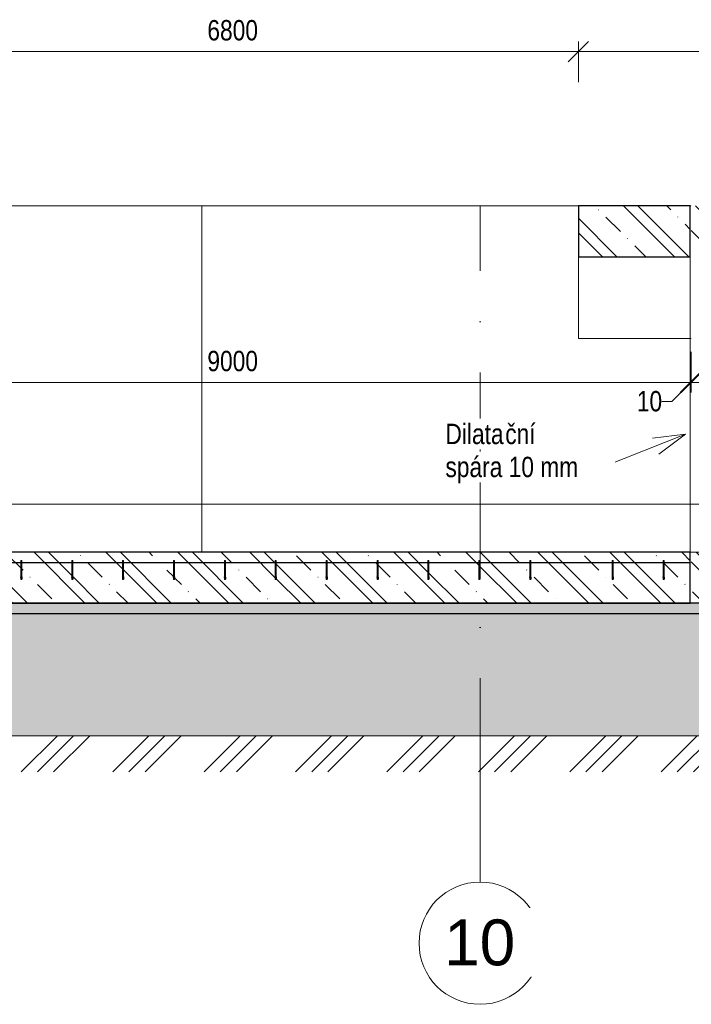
# Model space of a CAD drawing. Header units: millimetres. Extents: x 7561 to 278966, y -17625 to 5584.
# Tile 17 of 34: x 165292 to 171891, y -7837 to 1828. Entities that reach past the tile are written whole.
import ezdxf

# ---------------------------------------------------------------- set-up
doc = ezdxf.new("R2010")
doc.units = ezdxf.units.MM
for name, pattern in [('A_CARA_07', [7, 5, -2]), ('A_CARA_15', [7.6, 5, -1.3, 0, -1.3]), ('Čerchovaná 10mm', [1800, 1000, -400, 0, -400]), ('Čerchovaná 20mm', [3000, 2000, -500, 0, -500])]:
    doc.linetypes.add(name, pattern=pattern)
for name, color, linetype, lineweight in [('CA_KOTY', 3, 'Continuous', 9), ('CA_KOTY-100', 3, 'Continuous', 9), ('CA_OSY', 5, 'A_CARA_15', 9), ('CA_PODLAHA', 1, 'Continuous', 25), ('CA_PODLAHA25', 7, 'Continuous', 13), ('CA_PODLAHA_NEVHRA', 3, 'A_CARA_07', 9), ('CA_POHHRA18', 9, 'Continuous', 9), ('CA_POHHRA25', 7, 'Continuous', 13), ('CA_REZY', 1, 'Continuous', 25), ('CA_SRAFY', 9, 'Continuous', 25), ('CA_TEXT25', 7, 'Continuous', 9), ('CA_TEXT35', 62, 'Continuous', 9), ('CA_VYZTUZ5', 1, 'Continuous', 13), ('Terénní útvar', 7, 'Continuous', 13), ('Vzor v řezu', 7, 'Continuous', 13)]:
    doc.layers.add(name, color=color, linetype=linetype, lineweight=lineweight)
doc.styles.add('Arial', font='arial.ttf', dxfattribs={"width": 0.8, "height": 200})
doc.styles.add('Arial_1', font='arial.ttf', dxfattribs={"height": 450})
doc.dimstyles.new('HP_Přímá_-_2_mm_Ariel_1-100', dxfattribs={"dimscale": 304.8, "dimtxt": 204.05188, "dimasz": 0.656168, "dimexe": 0.328084, "dimexo": 0.0625, "dimgap": 0.164042, "dimtad": 1, "dimdec": 0, "dimzin": 0, "dimdsep": 46, "dimtxsty": 'Arial', "dimblk1": 'OBLIQUE', "dimblk2": 'OBLIQUE', "dimsah": 1, "dimcen": 0.09, "dimazin": 0, "dimtfac": 1, "dimtdec": 4, "dimtix": 1, "dimtmove": 0, "dimatfit": 3, "dimfxl": 0.984252, "dimfxlon": 1, "dimtvp": 1, "dimtolj": 1, "dimtzin": 0, "dimarcsym": 2})
doc.dimstyles.new('HP_Přímá_-_2_mm_Ariel_1-100_1', dxfattribs={"dimscale": 304.8, "dimtxt": 204.05188, "dimasz": 0.656168, "dimexe": 0.328084, "dimexo": 0.0625, "dimgap": 0.164042, "dimtad": 1, "dimdec": 0, "dimzin": 0, "dimdsep": 46, "dimtxsty": 'Arial', "dimblk1": 'OBLIQUE', "dimblk2": 'OBLIQUE', "dimsah": 1, "dimcen": 0.09, "dimazin": 0, "dimtfac": 1, "dimtdec": 4, "dimtix": 1, "dimtmove": 1, "dimatfit": 3, "dimfxl": 0.984252, "dimfxlon": 1, "dimtvp": 1, "dimtolj": 1, "dimtzin": 0, "dimarcsym": 2})
pattern_1 = [(45, (174304.7, 3283.86), (-179.605, 179.605), []), (45, (174484.3, 3283.86), (-89.8026, 269.4077), [127, -63.5, 3.353, -60.147])]
pattern_2 = [(135, (174304.7, 3283.86), (-353.553, -353.553), []), (135, (174446.1, 3283.86), (-353.553, -353.553), []), (135, (174728.95, 3283.86), (-494.975, -212.132), [200, -100, 3.353, -96.647])]

# ---------------------------------------------------------------- blocks, each defined once
blk = doc.blocks.new('Osnova - Bublina osnovy 12mm-4850-Řez A8')
at = {"layer": 'CA_TEXT35'}
blk.add_circle((113770, -7236.5), 600, dxfattribs=at)
blk = doc.blocks.new('DIMBLOCK112-Řez A8')
at = {"layer": 'CA_KOTY-100'}
for p, q in [((150685.7, -2926.2), (150785.7, -2826.2)), ((150685.7, -2926.2), (150685.7, -2826.2)), ((194310.7, -2926.2), (194410.7, -2826.2)), ((194310.7, -2926.2), (194310.7, -2826.2)), ((150685.7, -2926.2), (150585.7, -3026.2)), ((194310.7, -2926.2), (150685.7, -2926.2)), ((150685.7, -2926.2), (150685.7, -3226.2)), ((194310.7, -2926.2), (194210.7, -3026.2)), ((194310.7, -2926.2), (194310.7, -3226.2))]:
    blk.add_line(p, q, dxfattribs=at)
at = {"layer": 'CA_KOTY-100', "color": 0, "insert": (172192.1, -2616.5), "char_height": 200, "width": 734.587, "attachment_point": 1, "line_spacing_factor": 0.941778, "style": 'Arial'}
blk.add_mtext('43625', dxfattribs=at)
blk = doc.blocks.new('_Oblique')
at = {"color": 0, "linetype": 'ByBlock', "lineweight": -2}
blk.add_line((-0.5, -0.5), (0.5, 0.5), dxfattribs=at)
blk = doc.blocks.new('DIMBLOCK122-Řez A8')
at = {"layer": 'CA_KOTY-100'}
for p, q in [((170780.7, 1514.8), (170880.7, 1614.8)), ((170780.7, 1514.8), (170780.7, 1614.8)), ((175105.7, 1514.8), (175205.7, 1614.8)), ((175105.7, 1514.8), (175105.7, 1614.8)), ((170780.7, 1514.8), (170680.7, 1414.8)), ((175105.7, 1514.8), (170780.7, 1514.8)), ((170780.7, 1514.8), (170780.7, 1214.8)), ((175105.7, 1514.8), (175005.7, 1414.8)), ((175105.7, 1514.8), (175105.7, 1214.8))]:
    blk.add_line(p, q, dxfattribs=at)
at = {"layer": 'CA_KOTY-100', "color": 0, "insert": (172698.3, 1824.5), "char_height": 200, "width": 587.669, "attachment_point": 1, "line_spacing_factor": 0.941778, "style": 'Arial'}
blk.add_mtext('4325', dxfattribs=at)
blk = doc.blocks.new('DIMBLOCK123-Řez A8')
at = {"layer": 'CA_KOTY-100'}
for p, q in [((163980.7, 1514.8), (164080.7, 1614.8)), ((163980.7, 1514.8), (163980.7, 1614.8)), ((170780.7, 1514.8), (170880.7, 1614.8)), ((170780.7, 1514.8), (170780.7, 1614.8)), ((163980.7, 1514.8), (163880.7, 1414.8)), ((170780.7, 1514.8), (163980.7, 1514.8)), ((163980.7, 1514.8), (163980.7, 1214.8)), ((170780.7, 1514.8), (170680.7, 1414.8)), ((170780.7, 1514.8), (170780.7, 1214.8))]:
    blk.add_line(p, q, dxfattribs=at)
at = {"layer": 'CA_KOTY-100', "color": 0, "insert": (167135.8, 1824.5), "char_height": 200, "width": 587.669, "attachment_point": 1, "line_spacing_factor": 0.941778, "style": 'Arial'}
blk.add_mtext('6800', dxfattribs=at)
blk = doc.blocks.new('DIMBLOCK127-Řez A8')
at = {"layer": 'CA_KOTY-100'}
for p, q in [((162880.7, -1731.9), (162880.7, -1431.9)), ((171880.7, -1731.9), (171880.7, -1431.9)), ((162880.7, -1731.9), (162980.7, -1631.9)), ((171880.7, -1731.9), (171980.7, -1631.9)), ((162880.7, -1731.9), (162780.7, -1831.9)), ((162880.7, -1731.9), (171880.7, -1731.9)), ((162880.7, -1731.9), (162880.7, -1831.9)), ((171880.7, -1731.9), (171780.7, -1831.9)), ((171880.7, -1731.9), (171880.7, -1831.9))]:
    blk.add_line(p, q, dxfattribs=at)
at = {"layer": 'CA_KOTY-100', "color": 0, "insert": (167135.8, -1422.2), "char_height": 200, "width": 587.669, "attachment_point": 1, "line_spacing_factor": 0.941778, "style": 'Arial'}
blk.add_mtext('9000', dxfattribs=at)
blk = doc.blocks.new('DIMBLOCK128-Řez A8')
at = {"layer": 'CA_KOTY-100'}
for p, q in [((171880.7, -1731.9), (171880.7, -1431.9)), ((171890.7, -1731.9), (171890.7, -1431.9)), ((171880.7, -1731.9), (171980.7, -1631.9)), ((171890.7, -1731.9), (171990.7, -1631.9)), ((171700, -1919.3), (171885.7, -1731.9)), ((171880.7, -1731.9), (171780.7, -1831.9)), ((171890.7, -1731.9), (171790.7, -1831.9)), ((171880.7, -1731.9), (171890.7, -1731.9)), ((171880.7, -1731.9), (171880.7, -1831.9)), ((171890.7, -1731.9), (171890.7, -1831.9)), ((171600, -1919.3), (171700, -1919.3))]:
    blk.add_line(p, q, dxfattribs=at)
at = {"layer": 'CA_KOTY-100', "color": 0, "insert": (171355.2, -1816.6), "char_height": 200, "width": 293.835, "attachment_point": 1, "line_spacing_factor": 0.941778, "style": 'Arial'}
blk.add_mtext('10', dxfattribs=at)
blk = doc.blocks.new('DIMBLOCK129-Řez A8')
at = {"layer": 'CA_KOTY-100'}
for p, q in [((171890.7, -1731.9), (171890.7, -1431.9)), ((183005.7, -1731.9), (183005.7, -1431.9)), ((171890.7, -1731.9), (171990.7, -1631.9)), ((183005.7, -1731.9), (183105.7, -1631.9)), ((171890.7, -1731.9), (171790.7, -1831.9)), ((171890.7, -1731.9), (183005.7, -1731.9)), ((171890.7, -1731.9), (171890.7, -1831.9)), ((183005.7, -1731.9), (182905.7, -1831.9)), ((183005.7, -1731.9), (183005.7, -1831.9))]:
    blk.add_line(p, q, dxfattribs=at)
at = {"layer": 'CA_KOTY-100', "color": 0, "insert": (177142.1, -1422.2), "char_height": 200, "width": 734.587, "attachment_point": 1, "line_spacing_factor": 0.941778, "style": 'Arial'}
blk.add_mtext('11115', dxfattribs=at)

msp = doc.modelspace()

# ---------------------------------------------------------------- hatches: boundary and pattern name
at = {"layer": 'CA_POHHRA25', "lineweight": 9}
h = msp.add_hatch(dxfattribs=at)
h.set_pattern_fill('FP_58', color=256, style=0, pattern_type=2)
h.set_pattern_definition(pattern_2)
h.paths.add_polyline_path([(167803.2, -3900), (171880.7, -3900), (171880.7, -3400), (162880.7, -3400), (162880.7, -3900), (167616.4, -3900)])
h.paths.add_polyline_path([(164303.2, -3485), (164308.2, -3480), (164313, -3483.7), (164308.2, -3484.3)])
h.paths.add_polyline_path([(164303.2, -3666.3), (164303.2, -3485), (164313.2, -3485), (164313.2, -3666.3)])
h.paths.add_polyline_path([(163708.2, -3485), (163713.2, -3480), (163718, -3483.7), (163713.2, -3484.3)])
h.paths.add_polyline_path([(163718.2, -3666.3), (163708.2, -3666.3), (163708.2, -3485), (163718.2, -3485), (163718.2, -3664.4)])
h.paths.add_polyline_path([(164803.2, -3485), (164808.2, -3480), (164813, -3483.7), (164808.2, -3484.3)])
h.paths.add_polyline_path([(164813.2, -3666.3), (164803.2, -3666.3), (164803.2, -3485), (164813.2, -3485), (164813.2, -3664.4)])
h.paths.add_polyline_path([(165303.2, -3485), (165308.2, -3480), (165313, -3483.7), (165308.2, -3484.3)])
h.paths.add_polyline_path([(165303.2, -3666.3), (165303.2, -3485), (165313.2, -3485), (165313.2, -3666.3)])
h.paths.add_polyline_path([(170303.2, -3485), (170308.2, -3480), (170313, -3483.7), (170308.2, -3484.3)])
h.paths.add_polyline_path([(170303.2, -3666.3), (170303.2, -3485), (170313.2, -3485), (170313.2, -3666.3)])
h.paths.add_polyline_path([(163208.2, -3485), (163213.2, -3480), (163218, -3483.7), (163213.2, -3484.3)])
h.paths.add_polyline_path([(163208.2, -3666.3), (163208.2, -3485), (163218.2, -3485), (163218.2, -3666.3)])
h.paths.add_polyline_path([(166803.2, -3485), (166808.2, -3480), (166813, -3483.7), (166808.2, -3484.3)])
h.paths.add_polyline_path([(166803.2, -3666.3), (166803.2, -3485), (166813.2, -3485), (166813.2, -3666.3)])
h.paths.add_polyline_path([(169803.2, -3485), (169808.2, -3480), (169813, -3483.7), (169808.2, -3484.3)])
h.paths.add_polyline_path([(169813.2, -3666.3), (169803.2, -3666.3), (169803.2, -3485), (169813.2, -3485), (169813.2, -3664.4)])
h.paths.add_polyline_path([(171613.2, -3485), (171618.2, -3480), (171623, -3483.7), (171618.2, -3484.3)])
h.paths.add_polyline_path([(171613.2, -3666.3), (171613.2, -3485), (171623.2, -3485), (171623.2, -3666.3)])
h.paths.add_polyline_path([(171113.2, -3485), (171118.2, -3480), (171123, -3483.7), (171118.2, -3484.3)])
h.paths.add_polyline_path([(171113.2, -3666.3), (171113.2, -3485), (171123.2, -3485), (171123.2, -3666.3)])
h.paths.add_polyline_path([(169303.2, -3485), (169308.2, -3480), (169313, -3483.7), (169308.2, -3484.3)])
h.paths.add_polyline_path([(169313.2, -3666.3), (169303.2, -3666.3), (169303.2, -3485), (169313.2, -3485), (169313.2, -3664.4)])
h.paths.add_polyline_path([(167303.2, -3485), (167308.2, -3480), (167313, -3483.7), (167308.2, -3484.3)])
h.paths.add_polyline_path([(167313.2, -3666.3), (167303.2, -3666.3), (167303.2, -3485), (167313.2, -3485), (167313.2, -3664.4)])
h.paths.add_polyline_path([(168803.2, -3485), (168808.2, -3480), (168813, -3483.7), (168808.2, -3484.3)])
h.paths.add_polyline_path([(168813.2, -3666.3), (168803.2, -3666.3), (168803.2, -3485), (168813.2, -3485), (168813.2, -3664.4)])
h.paths.add_polyline_path([(166303.2, -3485), (166308.2, -3480), (166313, -3483.7), (166308.2, -3484.3)])
h.paths.add_polyline_path([(166303.2, -3666.3), (166303.2, -3485), (166313.2, -3485), (166313.2, -3666.3)])
h.paths.add_polyline_path([(168303.2, -3485), (168308.2, -3480), (168313, -3483.7), (168308.2, -3484.3)])
h.paths.add_polyline_path([(168313.2, -3666.3), (168303.2, -3666.3), (168303.2, -3485), (168313.2, -3485), (168313.2, -3664.4)])
h.paths.add_polyline_path([(165803.2, -3485), (165808.2, -3480), (165813, -3483.7), (165808.2, -3484.3)])
h.paths.add_polyline_path([(165813.2, -3666.3), (165803.2, -3666.3), (165803.2, -3485), (165813.2, -3485), (165813.2, -3664.4)])
h.paths.add_polyline_path([(167803.2, -3485), (167808.2, -3480), (167813, -3483.7), (167808.2, -3484.3)])
h.paths.add_polyline_path([(167813.2, -3666.3), (167803.2, -3666.3), (167803.2, -3485), (167813.2, -3485), (167813.2, -3664.4)])
h.paths.add_polyline_path([(170780.7, -500), (171880.7, -500), (171880.7, 0), (170780.7, 0)])
h.paths.add_polyline_path([(162880.7, -500), (163980.7, -500), (163980.7, 0), (162880.7, 0)])
h = msp.add_hatch(dxfattribs=at)
h.set_pattern_fill('FP_58', color=256, style=0, pattern_type=2)
h.set_pattern_definition(pattern_2)
h.paths.add_polyline_path([(179438.2, -3900), (183005.7, -3900), (183005.7, -3400), (171890.7, -3400), (171890.7, -3900), (179428.2, -3900)])
h.paths.add_polyline_path([(175928.2, -3485), (175933.2, -3480), (175938, -3483.7), (175933.2, -3484.3)])
h.paths.add_polyline_path([(175928.2, -3666.3), (175928.2, -3485), (175938.2, -3485), (175938.2, -3666.3)])
h.paths.add_polyline_path([(173113.2, -3485), (173118.2, -3480), (173123, -3483.7), (173118.2, -3484.3)])
h.paths.add_polyline_path([(173113.2, -3666.3), (173113.2, -3485), (173123.2, -3485), (173123.2, -3666.3)])
h.paths.add_polyline_path([(172613.2, -3485), (172618.2, -3480), (172623, -3483.7), (172618.2, -3484.3)])
h.paths.add_polyline_path([(172623.2, -3666.3), (172613.2, -3666.3), (172613.2, -3485), (172623.2, -3485), (172623.2, -3664.4)])
h.paths.add_polyline_path([(176428.2, -3485), (176433.2, -3480), (176438, -3483.7), (176433.2, -3484.3)])
h.paths.add_polyline_path([(176428.2, -3666.3), (176428.2, -3485), (176438.2, -3485), (176438.2, -3666.3)])
h.paths.add_polyline_path([(175428.2, -3485), (175433.2, -3480), (175438, -3483.7), (175433.2, -3484.3)])
h.paths.add_polyline_path([(175438.2, -3666.3), (175428.2, -3666.3), (175428.2, -3485), (175438.2, -3485), (175438.2, -3664.4)])
h.paths.add_polyline_path([(179928.2, -3485), (179933.2, -3480), (179938, -3483.7), (179933.2, -3484.3)])
h.paths.add_polyline_path([(179938.2, -3666.3), (179928.2, -3666.3), (179928.2, -3485), (179938.2, -3485), (179938.2, -3664.4)])
h.paths.add_polyline_path([(180428.2, -3485), (180433.2, -3480), (180438, -3483.7), (180433.2, -3484.3)])
h.paths.add_polyline_path([(180428.2, -3666.3), (180428.2, -3485), (180438.2, -3485), (180438.2, -3666.3)])
h.paths.add_polyline_path([(177928.2, -3485), (177933.2, -3480), (177938, -3483.7), (177933.2, -3484.3)])
h.paths.add_polyline_path([(177928.2, -3666.3), (177928.2, -3485), (177938.2, -3485), (177938.2, -3666.3)])
h.paths.add_polyline_path([(173613.2, -3485), (173618.2, -3480), (173623, -3483.7), (173618.2, -3484.3)])
h.paths.add_polyline_path([(173623.2, -3666.3), (173613.2, -3666.3), (173613.2, -3485), (173623.2, -3485), (173623.2, -3664.4)])
h.paths.add_polyline_path([(178428.2, -3485), (178433.2, -3480), (178438, -3483.7), (178433.2, -3484.3)])
h.paths.add_polyline_path([(178428.2, -3666.3), (178428.2, -3485), (178438.2, -3485), (178438.2, -3666.3)])
h.paths.add_polyline_path([(174113.2, -3485), (174118.2, -3480), (174123, -3483.7), (174118.2, -3484.3)])
h.paths.add_polyline_path([(174123.2, -3666.3), (174113.2, -3666.3), (174113.2, -3485), (174123.2, -3485), (174123.2, -3664.4)])
h.paths.add_polyline_path([(174613.2, -3485), (174618.2, -3480), (174623, -3483.7), (174618.2, -3484.3)])
h.paths.add_polyline_path([(174623.2, -3666.3), (174613.2, -3666.3), (174613.2, -3485), (174623.2, -3485), (174623.2, -3664.4)])
h.paths.add_polyline_path([(180928.2, -3485), (180933.2, -3480), (180938, -3483.7), (180933.2, -3484.3)])
h.paths.add_polyline_path([(180928.2, -3666.3), (180928.2, -3485), (180938.2, -3485), (180938.2, -3666.3)])
h.paths.add_polyline_path([(178928.2, -3485), (178933.2, -3480), (178938, -3483.7), (178933.2, -3484.3)])
h.paths.add_polyline_path([(178928.2, -3666.3), (178928.2, -3485), (178938.2, -3485), (178938.2, -3666.3)])
h.paths.add_polyline_path([(179428.2, -3485), (179433.2, -3480), (179438, -3483.7), (179433.2, -3484.3)])
h.paths.add_polyline_path([(179428.2, -3666.3), (179428.2, -3485), (179438.2, -3485), (179438.2, -3666.3)])
h.paths.add_polyline_path([(182238.2, -3485), (182243.2, -3480), (182248, -3483.7), (182243.2, -3484.3)])
h.paths.add_polyline_path([(182248.2, -3666.3), (182238.2, -3666.3), (182238.2, -3485), (182248.2, -3485), (182248.2, -3652.8)])
h.paths.add_polyline_path([(181428.2, -3485), (181433.2, -3480), (181438, -3483.7), (181433.2, -3484.3)])
h.paths.add_polyline_path([(181428.2, -3666.3), (181428.2, -3485), (181438.2, -3485), (181438.2, -3666.3)])
h.paths.add_polyline_path([(182738.2, -3485), (182743.2, -3480), (182748, -3483.7), (182743.2, -3484.3)])
h.paths.add_polyline_path([(182738.2, -3666.3), (182738.2, -3485), (182748.2, -3485), (182748.2, -3666.3)])
h.paths.add_polyline_path([(176928.2, -3485), (176933.2, -3480), (176938, -3483.7), (176933.2, -3484.3)])
h.paths.add_polyline_path([(176928.2, -3666.3), (176928.2, -3485), (176938.2, -3485), (176938.2, -3666.3)])
h.paths.add_polyline_path([(172113.2, -3485), (172118.2, -3480), (172123, -3483.7), (172118.2, -3484.3)])
h.paths.add_polyline_path([(172113.2, -3666.3), (172113.2, -3485), (172123.2, -3485), (172123.2, -3666.3)])
h.paths.add_polyline_path([(177428.2, -3485), (177433.2, -3480), (177438, -3483.7), (177433.2, -3484.3)])
h.paths.add_polyline_path([(177428.2, -3666.3), (177428.2, -3485), (177438.2, -3485), (177438.2, -3666.3)])
h.paths.add_polyline_path([(171890.7, -500), (175105.7, -500), (175105.7, 0), (171890.7, 0)])
h.paths.add_polyline_path([(183005.7, -500), (183005.7, 0), (181905.7, 0), (181905.7, -500)])
at = {"layer": 'CA_SRAFY', "lineweight": 9}
h = msp.add_hatch(dxfattribs=at)
h.set_pattern_fill('FP_60', color=256, style=0, pattern_type=2)
h.set_pattern_definition(pattern_1)
h.paths.add_polyline_path([(191991, -4000), (194910.7, -4000), (194910.7, -3900), (150285.7, -3900), (150285.7, -4000), (185897.3, -4000)])
h = msp.add_hatch(dxfattribs=at)
h.set_pattern_fill('FP_60', color=256, style=0, pattern_type=2)
h.set_pattern_definition(pattern_1)
h.paths.add_polyline_path([(191991, -4000), (194910.7, -4000), (194910.7, -3900), (150285.7, -3900), (150285.7, -4000), (185897.3, -4000)])
at = {"layer": 'CA_VYZTUZ5', "lineweight": 25}
for points in [[(165308.2, -3639.2), (165303.2, -3644.2), (165308.2, -3649.2), (165313.2, -3644.2), (165313.2, -3644.2)], [(165808.2, -3639.2), (165803.2, -3644.2), (165808.2, -3649.2), (165813.2, -3644.2), (165813.2, -3644.2)], [(166308.2, -3639.2), (166303.2, -3644.2), (166308.2, -3649.2), (166313.2, -3644.2), (166313.2, -3644.2)], [(166808.2, -3639.2), (166803.2, -3644.2), (166808.2, -3649.2), (166813.2, -3644.2), (166813.2, -3644.2)], [(167308.2, -3639.2), (167303.2, -3644.2), (167308.2, -3649.2), (167313.2, -3644.2), (167313.2, -3644.2)], [(167808.2, -3639.2), (167803.2, -3644.2), (167808.2, -3649.2), (167813.2, -3644.2), (167813.2, -3644.2)], [(168308.2, -3639.2), (168303.2, -3644.2), (168308.2, -3649.2), (168313.2, -3644.2), (168313.2, -3644.2)], [(168808.2, -3639.2), (168803.2, -3644.2), (168808.2, -3649.2), (168813.2, -3644.2), (168813.2, -3644.2)], [(169308.2, -3639.2), (169303.2, -3644.2), (169308.2, -3649.2), (169313.2, -3644.2), (169313.2, -3644.2)], [(169808.2, -3639.2), (169803.2, -3644.2), (169808.2, -3649.2), (169813.2, -3644.2), (169813.2, -3644.2)], [(170308.2, -3639.2), (170303.2, -3644.2), (170308.2, -3649.2), (170313.2, -3644.2), (170313.2, -3644.2)], [(171118.2, -3639.2), (171113.2, -3644.2), (171118.2, -3649.2), (171123.2, -3644.2), (171123.2, -3644.2)], [(171618.2, -3639.2), (171613.2, -3644.2), (171618.2, -3649.2), (171623.2, -3644.2), (171623.2, -3644.2)]]:
    msp.add_hatch(color=256, dxfattribs=at).paths.add_polyline_path(points)
h = msp.add_hatch(color=256, dxfattribs=at)
edge = h.paths.add_edge_path()
edge.add_arc((165308.2, -3644.2), 5, 0, 360)
h = msp.add_hatch(color=256, dxfattribs=at)
edge = h.paths.add_edge_path()
edge.add_arc((165808.2, -3644.2), 5, 0, 360)
h = msp.add_hatch(color=256, dxfattribs=at)
edge = h.paths.add_edge_path()
edge.add_arc((166308.2, -3644.2), 5, 0, 360)
h = msp.add_hatch(color=256, dxfattribs=at)
edge = h.paths.add_edge_path()
edge.add_arc((166808.2, -3644.2), 5, 0, 360)
h = msp.add_hatch(color=256, dxfattribs=at)
edge = h.paths.add_edge_path()
edge.add_arc((167308.2, -3644.2), 5, 0, 360)
h = msp.add_hatch(color=256, dxfattribs=at)
edge = h.paths.add_edge_path()
edge.add_arc((167808.2, -3644.2), 5, 0, 360)
h = msp.add_hatch(color=256, dxfattribs=at)
edge = h.paths.add_edge_path()
edge.add_arc((168308.2, -3644.2), 5, 0, 360)
h = msp.add_hatch(color=256, dxfattribs=at)
edge = h.paths.add_edge_path()
edge.add_arc((168808.2, -3644.2), 5, 0, 360)
h = msp.add_hatch(color=256, dxfattribs=at)
edge = h.paths.add_edge_path()
edge.add_arc((169308.2, -3644.2), 5, 0, 360)
h = msp.add_hatch(color=256, dxfattribs=at)
edge = h.paths.add_edge_path()
edge.add_arc((169808.2, -3644.2), 5, 0, 360)
h = msp.add_hatch(color=256, dxfattribs=at)
edge = h.paths.add_edge_path()
edge.add_arc((170308.2, -3644.2), 5, 0, 360)
h = msp.add_hatch(color=256, dxfattribs=at)
edge = h.paths.add_edge_path()
edge.add_arc((171118.2, -3644.2), 5, 0, 360)
h = msp.add_hatch(color=256, dxfattribs=at)
edge = h.paths.add_edge_path()
edge.add_arc((171618.2, -3644.2), 5, 0, 360)
at = {"layer": 'Terénní útvar', "lineweight": 9}
h = msp.add_hatch(dxfattribs=at)
h.set_pattern_fill('FP_55', color=250, style=0, pattern_type=2)
h.set_pattern_definition([(50, (174304.7, 3283.86), (728.737, -63.756), [76.2, -838.2]), (355, (174304.7, 3283.86), (-140.972, 764.228), [60.96, -670.56]), (100.451, (174365.4, 3278.55), (587.77, 700.467), [64.76, -712.36]), (46.184, (174304.7, 3487.1), (1084.316, -168.17), [114.3, -1257.3]), (96.636, (174395, 3473), (949.61, 989.71), [97.14, -1068.54]), (351.184, (174304.7, 3487.1), (949.62, 989.7), [91.44, -1005.84]), (21, (174406.3, 3436.26), (606.458, -409.06), [76.2, -838.2]), (326, (174406.3, 3436.26), (247.208, 736.753), [60.96, -670.56]), (71.451, (174456.8, 3402.2), (853.668, 327.685), [64.76, -712.36]), (37.5, (174304.7, 3283.86), (12.3547, 338.22), [33.528, -628.904, 33.528, -647.192, -673.1]), (37.5, (174304.7, 3283.86), (12.3547, 338.22), [-1343.152, 33.528, -639.572]), (7.5, (174304.7, 3283.86), (267.279, 400.722), [33.528, -354.584, 33.528, -613.664, -256.54]), (7.5, (174304.7, 3283.86), (267.279, 400.722), [-1035.304, 33.528, -223.012]), (327.5, (174078.12, 3283.86), (542.3633, -22.9153), [33.528, -220.472, 33.528, -1810.512]), (327.5, (174078.12, 3283.86), (542.3633, -22.9153), [-287.528, -758.952, 33.528, -1018.032]), (317.5, (173976.5, 3283.86), (592.517, 101.707), [33.528, -296.672, 33.528, -492.76, -746.76]), (317.5, (173976.5, 3283.86), (592.517, 101.707), [-856.488, 33.528, -713.232])])
h.paths.add_polyline_path([(155429.1, -5200), (195120.7, -5200), (197349.2, -1300), (194810.7, -1300), (194810.7, -4000), (150385.7, -4000), (150385.7, -1300), (149335.4, -1300), (149335.4, -3922.1), (150065.7, -5200), (152382.3, -5200)])
at = {"layer": 'Vzor v řezu', "lineweight": 9}
h = msp.add_hatch(dxfattribs=at)
h.set_pattern_fill('FP_57', color=250, style=0, pattern_type=2)
h.set_pattern_definition([(45, (174304.7, 3283.86), (-449.013, 449.013), []), (45, (174463.44, 3283.86), (0, 898.026), []), (45, (174145.94, 3283.86), (0, 898.026), [])])
h.paths.add_polyline_path([(170663.2, -5553.9), (198084.6, -5553.9), (198084.6, -1300), (197349.2, -1300), (195120.7, -5200), (150065.7, -5200), (149335.4, -3922.1), (149335.4, -5553.9), (167616.4, -5553.9)])

# ---------------------------------------------------------------- linework, layer by layer
at = {"layer": 'CA_OSY', "linetype": 'Čerchovaná 10mm'}
for p, q in [((148658, 0), (198989.7, 0)), ((148658, -3400), (198989.7, -3400))]:
    msp.add_line(p, q, dxfattribs=at)
at = {"layer": 'CA_OSY'}
for p, q in [((163980.7, 0), (170780.7, 0)), ((171880.7, 0), (171890.7, 0)), ((171890.7, -3400), (171880.7, -3400))]:
    msp.add_line(p, q, dxfattribs=at)
at = {"layer": 'CA_OSY', "linetype": 'Čerchovaná 20mm'}
msp.add_line((169815.7, -6636.5), (169815.7, 0), dxfattribs=at)
at = {"layer": 'CA_PODLAHA'}
for p, q in [((194910.7, -3900), (150285.7, -3900)), ((150285.7, -4000), (194910.7, -4000))]:
    msp.add_line(p, q, dxfattribs=at)
at = {"layer": 'CA_PODLAHA25'}
msp.add_line((171890.7, -1300), (171880.7, -1300), dxfattribs=at)
at = {"layer": 'CA_PODLAHA_NEVHRA'}
for p in [(170780.7, -500), (171880.6, -1300)]:
    msp.add_line(p, (170780.7, -1300), dxfattribs=at)
at = {"layer": 'CA_POHHRA18'}
msp.add_line((153245.7, -3400), (185985.7, -3400), dxfattribs=at)
at = {"layer": 'CA_POHHRA25'}
for p, q in [((167080.7, 0), (167080.7, -3400)), ((171880.7, -500), (171880.7, -3400))]:
    msp.add_line(p, q, dxfattribs=at)
at = {"layer": 'CA_REZY'}
for p, q in [((171880.7, 0), (170780.7, 0)), ((170780.7, 0), (170780.7, -500)), ((171880.7, -500), (171880.7, 0)), ((170780.7, -500), (171880.7, -500)), ((171880.7, -3400), (162880.7, -3400)), ((171880.7, -3400), (162880.7, -3400)), ((171880.7, -3900), (171880.7, -3400)), ((171880.7, -3500), (171880.7, -3400)), ((164813.2, -3500), (165303.2, -3500)), ((165313.2, -3500), (165803.2, -3500)), ((165813.2, -3500), (166303.2, -3500)), ((166313.2, -3500), (166803.2, -3500)), ((166813.2, -3500), (167303.2, -3500)), ((167313.2, -3500), (167803.2, -3500)), ((167813.2, -3500), (168303.2, -3500)), ((168313.2, -3500), (168803.2, -3500)), ((168813.2, -3500), (169303.2, -3500)), ((169313.2, -3500), (169803.2, -3500)), ((169813.2, -3500), (170303.2, -3500)), ((170313.2, -3500), (171113.2, -3500)), ((171123.2, -3500), (171613.2, -3500)), ((171623.2, -3500), (171880.7, -3500)), ((162880.7, -3900), (171880.7, -3900))]:
    msp.add_line(p, q, dxfattribs=at)
at = {"layer": 'CA_TEXT25', "color": 250}
for p, q in [((171834.4, -2241), (171023.2, -2562)), ((171834.4, -2241), (171507.9, -2278.7)), ((171834.4, -2241), (171570.5, -2436.9)), ((171023.2, -2562), (170908.5, -2562))]:
    msp.add_line(p, q, dxfattribs=at)
at = {"layer": 'CA_VYZTUZ5'}
for p, q in [((165303.2, -3485), (165303.2, -3505.2)), ((165303.2, -3644.2), (165303.2, -3505.2)), ((165313.2, -3485), (165313.2, -3505.2)), ((165313.2, -3644.2), (165313.2, -3505.2)), ((165803.2, -3485), (165803.2, -3505.2)), ((165803.2, -3644.2), (165803.2, -3505.2)), ((165813.2, -3485), (165813.2, -3505.2)), ((165813.2, -3644.2), (165813.2, -3505.2)), ((166303.2, -3485), (166303.2, -3505.2)), ((166303.2, -3644.2), (166303.2, -3505.2)), ((166313.2, -3485), (166313.2, -3505.2)), ((166313.2, -3644.2), (166313.2, -3505.2)), ((166803.2, -3485), (166803.2, -3505.2)), ((166803.2, -3644.2), (166803.2, -3505.2)), ((166813.2, -3485), (166813.2, -3505.2)), ((166813.2, -3644.2), (166813.2, -3505.2)), ((167303.2, -3485), (167303.2, -3505.2)), ((167303.2, -3644.2), (167303.2, -3505.2)), ((167313.2, -3485), (167313.2, -3505.2)), ((167313.2, -3644.2), (167313.2, -3505.2)), ((167803.2, -3485), (167803.2, -3505.2)), ((167803.2, -3644.2), (167803.2, -3505.2)), ((167813.2, -3485), (167813.2, -3505.2)), ((167813.2, -3644.2), (167813.2, -3505.2)), ((168303.2, -3485), (168303.2, -3505.2)), ((168303.2, -3644.2), (168303.2, -3505.2)), ((168313.2, -3485), (168313.2, -3505.2)), ((168313.2, -3644.2), (168313.2, -3505.2)), ((168803.2, -3485), (168803.2, -3505.2)), ((168803.2, -3644.2), (168803.2, -3505.2)), ((168813.2, -3485), (168813.2, -3505.2)), ((168813.2, -3644.2), (168813.2, -3505.2)), ((169303.2, -3485), (169303.2, -3505.2)), ((169303.2, -3644.2), (169303.2, -3505.2)), ((169313.2, -3485), (169313.2, -3505.2)), ((169313.2, -3644.2), (169313.2, -3505.2)), ((169803.2, -3485), (169803.2, -3505.2)), ((169803.2, -3644.2), (169803.2, -3505.2)), ((169813.2, -3485), (169813.2, -3505.2)), ((169813.2, -3644.2), (169813.2, -3505.2)), ((170303.2, -3485), (170303.2, -3505.2)), ((170303.2, -3644.2), (170303.2, -3505.2)), ((170313.2, -3485), (170313.2, -3505.2)), ((170313.2, -3644.2), (170313.2, -3505.2)), ((171113.2, -3485), (171113.2, -3505.2)), ((171113.2, -3644.2), (171113.2, -3505.2)), ((171123.2, -3485), (171123.2, -3505.2)), ((171123.2, -3644.2), (171123.2, -3505.2)), ((171613.2, -3485), (171613.2, -3505.2)), ((171613.2, -3644.2), (171613.2, -3505.2)), ((171623.2, -3485), (171623.2, -3505.2)), ((171623.2, -3644.2), (171623.2, -3505.2)), ((165303.2, -3666.3), (165303.2, -3664.4)), ((165313.2, -3666.3), (165303.2, -3666.3)), ((165313.2, -3666.3), (165313.2, -3664.4)), ((165803.2, -3666.3), (165803.2, -3664.4)), ((165813.2, -3666.3), (165803.2, -3666.3)), ((165813.2, -3666.3), (165813.2, -3664.4)), ((166303.2, -3666.3), (166303.2, -3664.4)), ((166313.2, -3666.3), (166303.2, -3666.3)), ((166313.2, -3666.3), (166313.2, -3664.4)), ((166803.2, -3666.3), (166803.2, -3664.4)), ((166813.2, -3666.3), (166803.2, -3666.3)), ((166813.2, -3666.3), (166813.2, -3664.4)), ((167303.2, -3666.3), (167303.2, -3664.4)), ((167313.2, -3666.3), (167303.2, -3666.3)), ((167313.2, -3666.3), (167313.2, -3664.4)), ((167803.2, -3666.3), (167803.2, -3664.4)), ((167813.2, -3666.3), (167803.2, -3666.3)), ((167813.2, -3666.3), (167813.2, -3664.4)), ((168303.2, -3666.3), (168303.2, -3664.4)), ((168313.2, -3666.3), (168303.2, -3666.3)), ((168313.2, -3666.3), (168313.2, -3664.4)), ((168803.2, -3666.3), (168803.2, -3664.4)), ((168813.2, -3666.3), (168803.2, -3666.3)), ((168813.2, -3666.3), (168813.2, -3664.4)), ((169303.2, -3666.3), (169303.2, -3664.4)), ((169313.2, -3666.3), (169303.2, -3666.3)), ((169313.2, -3666.3), (169313.2, -3664.4)), ((169803.2, -3666.3), (169803.2, -3664.4)), ((169813.2, -3666.3), (169803.2, -3666.3)), ((169813.2, -3666.3), (169813.2, -3664.4)), ((170303.2, -3666.3), (170303.2, -3664.4)), ((170313.2, -3666.3), (170303.2, -3666.3)), ((170313.2, -3666.3), (170313.2, -3664.4)), ((171113.2, -3666.3), (171113.2, -3664.4)), ((171123.2, -3666.3), (171113.2, -3666.3)), ((171123.2, -3666.3), (171123.2, -3664.4)), ((171613.2, -3666.3), (171613.2, -3664.4)), ((171623.2, -3666.3), (171613.2, -3666.3)), ((171623.2, -3666.3), (171623.2, -3664.4))]:
    msp.add_line(p, q, dxfattribs=at)
at = {"layer": 'CA_VYZTUZ5', "lineweight": 25}
for p, q in [((165308.2, -3639.2), (165303.2, -3644.2)), ((165303.2, -3644.2), (165303.2, -3664.4)), ((165303.2, -3644.2), (165308.2, -3649.2)), ((165303.2, -3664.4), (165313.2, -3664.4)), ((165313.2, -3644.2), (165308.2, -3639.2)), ((165308.2, -3649.2), (165313.2, -3644.2)), ((165313.2, -3644.2), (165313.2, -3664.4)), ((165808.2, -3639.2), (165803.2, -3644.2)), ((165803.2, -3644.2), (165803.2, -3664.4)), ((165803.2, -3644.2), (165808.2, -3649.2)), ((165803.2, -3664.4), (165813.2, -3664.4)), ((165813.2, -3644.2), (165808.2, -3639.2)), ((165808.2, -3649.2), (165813.2, -3644.2)), ((165813.2, -3644.2), (165813.2, -3664.4)), ((166308.2, -3639.2), (166303.2, -3644.2)), ((166303.2, -3644.2), (166303.2, -3664.4)), ((166303.2, -3644.2), (166308.2, -3649.2)), ((166303.2, -3664.4), (166313.2, -3664.4)), ((166313.2, -3644.2), (166308.2, -3639.2)), ((166308.2, -3649.2), (166313.2, -3644.2)), ((166313.2, -3644.2), (166313.2, -3664.4)), ((166808.2, -3639.2), (166803.2, -3644.2)), ((166803.2, -3644.2), (166803.2, -3664.4)), ((166803.2, -3644.2), (166808.2, -3649.2)), ((166803.2, -3664.4), (166813.2, -3664.4)), ((166813.2, -3644.2), (166808.2, -3639.2)), ((166808.2, -3649.2), (166813.2, -3644.2)), ((166813.2, -3644.2), (166813.2, -3664.4)), ((167308.2, -3639.2), (167303.2, -3644.2)), ((167303.2, -3644.2), (167303.2, -3664.4)), ((167303.2, -3644.2), (167308.2, -3649.2)), ((167303.2, -3664.4), (167313.2, -3664.4)), ((167313.2, -3644.2), (167308.2, -3639.2)), ((167308.2, -3649.2), (167313.2, -3644.2)), ((167313.2, -3644.2), (167313.2, -3664.4)), ((167808.2, -3639.2), (167803.2, -3644.2)), ((167803.2, -3644.2), (167803.2, -3664.4)), ((167803.2, -3644.2), (167808.2, -3649.2)), ((167803.2, -3664.4), (167813.2, -3664.4)), ((167813.2, -3644.2), (167808.2, -3639.2)), ((167808.2, -3649.2), (167813.2, -3644.2)), ((167813.2, -3644.2), (167813.2, -3664.4)), ((168308.2, -3639.2), (168303.2, -3644.2)), ((168303.2, -3644.2), (168303.2, -3664.4)), ((168303.2, -3644.2), (168308.2, -3649.2)), ((168303.2, -3664.4), (168313.2, -3664.4)), ((168313.2, -3644.2), (168308.2, -3639.2)), ((168308.2, -3649.2), (168313.2, -3644.2)), ((168313.2, -3644.2), (168313.2, -3664.4)), ((168808.2, -3639.2), (168803.2, -3644.2)), ((168803.2, -3644.2), (168803.2, -3664.4)), ((168803.2, -3644.2), (168808.2, -3649.2)), ((168803.2, -3664.4), (168813.2, -3664.4)), ((168813.2, -3644.2), (168808.2, -3639.2)), ((168808.2, -3649.2), (168813.2, -3644.2)), ((168813.2, -3644.2), (168813.2, -3664.4)), ((169308.2, -3639.2), (169303.2, -3644.2)), ((169303.2, -3644.2), (169303.2, -3664.4)), ((169303.2, -3644.2), (169308.2, -3649.2)), ((169303.2, -3664.4), (169313.2, -3664.4)), ((169313.2, -3644.2), (169308.2, -3639.2)), ((169308.2, -3649.2), (169313.2, -3644.2)), ((169313.2, -3644.2), (169313.2, -3664.4)), ((169808.2, -3639.2), (169803.2, -3644.2)), ((169803.2, -3644.2), (169803.2, -3664.4)), ((169803.2, -3644.2), (169808.2, -3649.2)), ((169803.2, -3664.4), (169813.2, -3664.4)), ((169813.2, -3644.2), (169808.2, -3639.2)), ((169808.2, -3649.2), (169813.2, -3644.2)), ((169813.2, -3644.2), (169813.2, -3664.4)), ((170308.2, -3639.2), (170303.2, -3644.2)), ((170303.2, -3644.2), (170303.2, -3664.4)), ((170303.2, -3644.2), (170308.2, -3649.2)), ((170303.2, -3664.4), (170313.2, -3664.4)), ((170313.2, -3644.2), (170308.2, -3639.2)), ((170308.2, -3649.2), (170313.2, -3644.2)), ((170313.2, -3644.2), (170313.2, -3664.4)), ((171118.2, -3639.2), (171113.2, -3644.2)), ((171113.2, -3644.2), (171113.2, -3664.4)), ((171113.2, -3644.2), (171118.2, -3649.2)), ((171113.2, -3664.4), (171123.2, -3664.4)), ((171123.2, -3644.2), (171118.2, -3639.2)), ((171118.2, -3649.2), (171123.2, -3644.2)), ((171123.2, -3644.2), (171123.2, -3664.4)), ((171618.2, -3639.2), (171613.2, -3644.2)), ((171613.2, -3644.2), (171613.2, -3664.4)), ((171613.2, -3644.2), (171618.2, -3649.2)), ((171613.2, -3664.4), (171623.2, -3664.4)), ((171623.2, -3644.2), (171618.2, -3639.2)), ((171618.2, -3649.2), (171623.2, -3644.2)), ((171623.2, -3644.2), (171623.2, -3664.4))]:
    msp.add_line(p, q, dxfattribs=at)
for centre in [(165308.2, -3644.2), (165808.2, -3644.2), (166308.2, -3644.2), (166808.2, -3644.2), (167308.2, -3644.2), (167808.2, -3644.2), (168308.2, -3644.2), (168808.2, -3644.2), (169308.2, -3644.2), (169808.2, -3644.2), (170308.2, -3644.2), (171118.2, -3644.2), (171618.2, -3644.2)]:
    msp.add_circle(centre, 5, dxfattribs=at)
at = {"layer": 'CA_VYZTUZ5'}
for centre, start, end in [((165308.2, -3485), 360, 180), ((165308.2, -3485), 105, 180), ((165308.2, -3485), 360, 90), ((165808.2, -3485), 360, 180), ((165808.2, -3485), 105, 180), ((165808.2, -3485), 360, 90), ((166308.2, -3485), 360, 180), ((166308.2, -3485), 105, 180), ((166308.2, -3485), 360, 90), ((166808.2, -3485), 360, 180), ((166808.2, -3485), 105, 180), ((166808.2, -3485), 360, 90), ((167308.2, -3485), 360, 180), ((167308.2, -3485), 105, 180), ((167308.2, -3485), 360, 90), ((167808.2, -3485), 360, 180), ((167808.2, -3485), 105, 180), ((167808.2, -3485), 360, 90), ((168308.2, -3485), 360, 180), ((168308.2, -3485), 105, 180), ((168308.2, -3485), 360, 90), ((168808.2, -3485), 360, 180), ((168808.2, -3485), 105, 180), ((168808.2, -3485), 360, 90), ((169308.2, -3485), 360, 180), ((169308.2, -3485), 105, 180), ((169308.2, -3485), 360, 90), ((169808.2, -3485), 360, 180), ((169808.2, -3485), 105, 180), ((169808.2, -3485), 360, 90), ((170308.2, -3485), 360, 180), ((170308.2, -3485), 105, 180), ((170308.2, -3485), 360, 90), ((171118.2, -3485), 360, 180), ((171118.2, -3485), 105, 180), ((171118.2, -3485), 360, 90), ((171618.2, -3485), 360, 180), ((171618.2, -3485), 105, 180), ((171618.2, -3485), 360, 90)]:
    msp.add_arc(centre, 5, start, end, dxfattribs=at)
at = {"layer": 'Terénní útvar'}
for p, q in [((171890.7, -1300), (171880.7, -1300)), ((194810.7, -4000), (150385.7, -4000)), ((195120.7, -5200), (150065.7, -5200)), ((150065.7, -5200), (195120.7, -5200))]:
    msp.add_line(p, q, dxfattribs=at)

# ---------------------------------------------------------------- block references
at = {"layer": 'CA_TEXT35'}
msp.add_blockref('Osnova - Bublina osnovy 12mm-4850-Řez A8', (56045.6, 0), dxfattribs=at)

# ---------------------------------------------------------------- dimensions: what is measured, and where the dimension line sits
at = {"layer": 'CA_KOTY'}
for base, p1, p2, override, picture, middle in [((163980.7, 1514.8), (170780.7, 1214.8), (163980.7, 1214.8), {"dimpost": '<>', "dimfxl": 6800.000029}, 'DIMBLOCK123-Řez A8', (167380.7, 1667)), ((170780.7, 1514.8), (175105.7, 1214.8), (170780.7, 1214.8), {"dimpost": '<>', "dimfxl": 4324.999906}, 'DIMBLOCK122-Řez A8', (172943.2, 1667)), ((171880.7, -1731.9), (162880.7, -1431.9), (171880.7, -1431.9), {"dimpost": '<>', "dimfxl": 8999.999981}, 'DIMBLOCK127-Řez A8', (167380.7, -1579.8)), ((183005.7, -1731.9), (171890.7, -1431.9), (183005.7, -1431.9), {"dimpost": '<>', "dimfxl": 11114.999981}, 'DIMBLOCK129-Řez A8', (177448.2, -1579.8)), ((150685.7, -2926.2), (194310.7, -3226.2), (150685.7, -3226.2), {"dimpost": '<>', "dimfxl": 43625}, 'DIMBLOCK112-Řez A8', (172498.2, -2774))]:
    dim = msp.add_linear_dim(base=base, p1=p1, p2=p2, dimstyle='HP_Přímá_-_2_mm_Ariel_1-100', override=override, dxfattribs=at)
    dim.commit()
    dim.dimension.update_dxf_attribs({"geometry": picture, "text_midpoint": middle})
dim = msp.add_linear_dim(base=(171890.7, -1731.9), p1=(171880.7, -1431.9), p2=(171890.7, -1431.9), dimstyle='HP_Přímá_-_2_mm_Ariel_1-100_1', override={"dimpost": '<>', "dimfxl": 10}, dxfattribs=at)
dim.commit()
dim.dimension.update_dxf_attribs({"geometry": 'DIMBLOCK128-Řez A8', "text_midpoint": (171502.1, -1949.9), "dimtype": 160})

# ---------------------------------------------------------------- next in the draw order: texts
at = {"layer": 'CA_TEXT25', "char_height": 200, "attachment_point": 1, "style": 'Arial', "bg_fill": 3, "box_fill_scale": 1.25, "bg_fill_color": 256, "bg_fill_true_color": 13158600, "bg_fill_transparency": 0}
for s, insert, width in [('Dilata', (169475, -2137.9), 711.899), ('spára 10 mm', (169475, -2462), 1616.202)]:
    msp.add_mtext(s, dxfattribs=dict(at, insert=insert, width=width))
at = {"layer": 'CA_TEXT35', "insert": (169461.5, -7003.9), "char_height": 450, "width": 849.789, "attachment_point": 1, "style": 'Arial_1', "bg_fill": 3, "box_fill_scale": 1.25, "bg_fill_color": 256, "bg_fill_true_color": 13158600, "bg_fill_transparency": 0}
msp.add_mtext('10', dxfattribs=at)

# ---------------------------------------------------------------- next in the draw order: texts
at = {"layer": 'CA_TEXT25', "insert": (170062.3, -2137.9), "char_height": 200, "width": 448.945, "attachment_point": 1, "style": 'Arial', "bg_fill": 3, "box_fill_scale": 1.25, "bg_fill_color": 256, "bg_fill_true_color": 13158600, "bg_fill_transparency": 0}
msp.add_mtext('ční ', dxfattribs=at)

doc.saveas('drawing.dxf')
